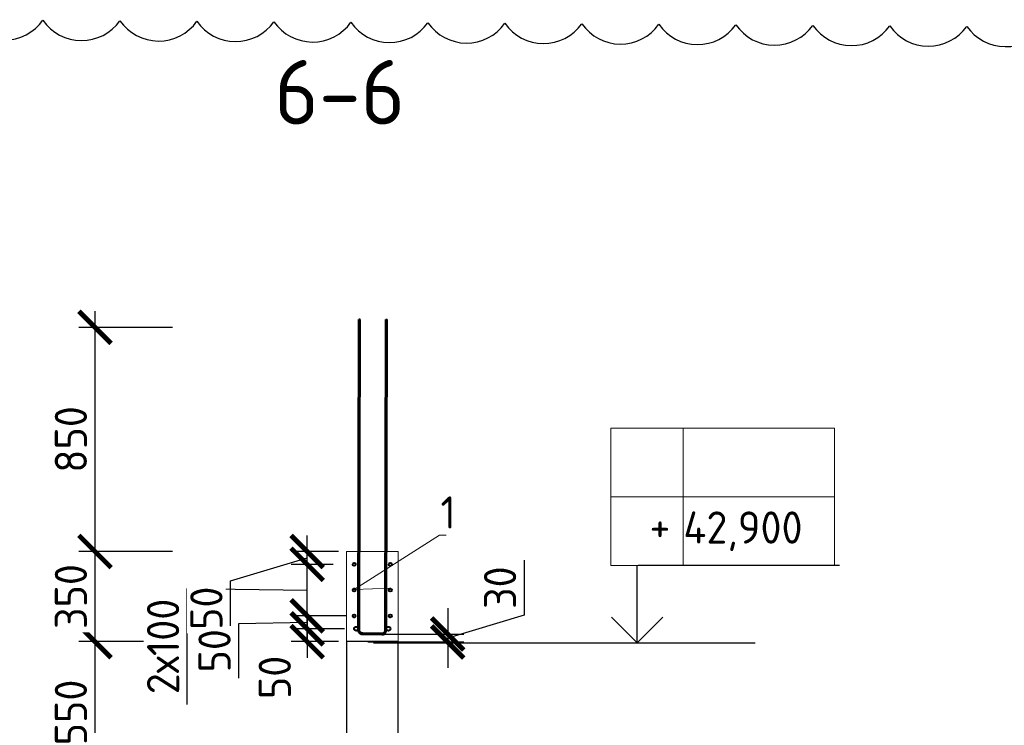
# Model space of a CAD drawing. Header units: millimetres. Extents: x 247266 to 730847, y -636031 to 10052.
# Tile 161 of 196: x 565547 to 573188, y -256088 to -250610. Entities that reach past the tile are written whole.
import ezdxf
from ezdxf import colors
from ezdxf.entities.mleader import LeaderData, LeaderLine
from ezdxf.math import Vec2, Vec3

# ---------------------------------------------------------------- set-up
doc = ezdxf.new("R2010")
doc.units = ezdxf.units.MM
for name, color, linetype, lineweight in [('AF_Stena', 7, 'Continuous', 18), ('RAZMER', 7, 'Continuous', 15), ('Арм_хомуты', 7, 'Continuous', 18), ('Армирование', 7, 'Continuous', 40), ('АС-Таблицы', 7, 'Continuous', 20), ('отметки', 7, 'Continuous', 18), ('подоснова', 7, 'Continuous', 5)]:
    doc.layers.add(name, color=color, linetype=linetype, lineweight=lineweight)
doc.layers.add('Исправления', color=1, linetype='Continuous')
doc.layers.add('РАЗМЕРЫ', color=7, linetype='Continuous')
doc.styles.add('GOST 2.304', font='CS_Gost2304.shx')
doc.styles.add('GOST-2.304_Type-B', font='GOST_Common.ttf')
doc.styles.add('ГОСТ', font='GOST_Common.ttf')
doc.dimstyles.new('мой 25', dxfattribs={"dimscale": 100, "dimtxt": 2.5, "dimasz": 2.5, "dimexe": 1.25, "dimexo": 0.625, "dimtad": 1, "dimdec": 0, "dimlfac": 0.5, "dimtxsty": 'GOST-2.304_Type-B', "dimblk": 'ARCHTICK', "dimcen": 2.5, "dimdle": 1.25, "dimaunit": 1, "dimadec": 1, "dimazin": 2, "dimtfac": 1, "dimtdec": 0, "dimtmove": 1, "dimatfit": 3, "dimfxl": 6, "dimfxlon": 1, "dimtfill": 1, "dimlwd": -1, "dimlwe": -1, "dimarcsym": 0})
doc.dimstyles.new('СПДС', dxfattribs={"dimscale": 100, "dimtxt": 2.5, "dimasz": 2.5, "dimexe": 1.25, "dimexo": 0, "dimtad": 1, "dimdec": 0, "dimtxsty": 'GOST-2.304_Type-B', "dimblk": 'ARCHTICK', "dimcen": 2.5, "dimdle": 2, "dimadec": 0, "dimazin": 2, "dimtfac": 0.75, "dimtdec": 0, "dimtmove": 1, "dimatfit": 3, "dimfxl": 1, "dimtolj": 1, "dimarcsym": 1})

# ---------------------------------------------------------------- blocks, each defined once
blk = doc.blocks.new('_ArchTick')
at = {"color": 0, "linetype": 'ByBlock', "const_width": 0.15}
blk.add_lwpolyline([(-0.5, -0.5), (0.5, 0.5)], dxfattribs=at)
blk = doc.blocks.new('*D899')
at = {"layer": 'DEFPOINTS', "color": 0, "ltscale": 100}
for p in [(568130.6, -255338.7), (567778, -255438.7), (568083.2, -255438.7)]:
    blk.add_point(p, dxfattribs=at)
at = {"layer": 'РАЗМЕРЫ', "color": 0, "linetype": 'Continuous'}
for p, q in [((567778, -255213.7), (567778, -255563.7)), ((568068.1, -255338.7), (567653, -255338.7)), ((568020.7, -255438.7), (567653, -255438.7))]:
    blk.add_line(p, q, dxfattribs=at)
at = {"layer": 'РАЗМЕРЫ', "color": 0, "ltscale": 100, "xscale": 250, "yscale": 250, "zscale": 250}
for p, rotation in [((567778, -255338.7), 270), ((567778, -255438.7), 90)]:
    blk.add_blockref('_ArchTick', p, dxfattribs=dict(at, rotation=rotation))
at = {"layer": 'РАЗМЕРЫ', "color": 0, "lineweight": 0, "ltscale": 100, "insert": (567526.6, -255716.4), "char_height": 250, "attachment_point": 5, "rotation": 90, "style": 'GOST-2.304_Type-B', "bg_fill": 3, "box_fill_scale": 1.1, "bg_fill_color": 256, "bg_fill_true_color": 13158600, "bg_fill_transparency": 0}
blk.add_mtext('50', dxfattribs=at)
blk = doc.blocks.new('*U1026')
at = {"color": 0, "linetype": 'ByBlock', "lineweight": -2}
for p, q in [((-109.1, 25.6), (-95, 2437.1)), ((-99.1, 25.6), (-85, 2437.1)), ((-85, 2437.1), (-95, 2437.1)), ((99.4, 24.4), (113.4, 2435.9)), ((109.4, 24.4), (123.4, 2435.9)), ((113.4, 2435.9), (123.4, 2435.9)), ((-107.9, 16.6), (-109.1, 25.6)), ((-104.5, 8.1), (-107.9, 16.6)), ((-99, 0.8), (-104.5, 8.1)), ((-98.2, 19.1), (-99.1, 25.6)), ((-91.7, -4.8), (-99, 0.8)), ((-95.8, 13.1), (-98.2, 19.1)), ((-91.8, 7.9), (-95.8, 13.1)), ((-86.7, 3.9), (-91.8, 7.9)), ((-80.7, 1.3), (-86.7, 3.9)), ((-74.2, 0.4), (-80.7, 1.3)), ((-74.2, 0.4), (74.2, -0.4)), ((74.2, -0.4), (80.7, 0.4)), ((80.7, 0.4), (86.7, 2.8)), ((86.7, 2.8), (91.9, 6.8)), ((91.9, 6.8), (95.9, 11.9)), ((95.9, 11.9), (98.5, 18)), ((98.5, 18), (99.4, 24.4)), ((99, -0.3), (104.6, 6.9)), ((104.6, 6.9), (108.1, 15.3)), ((108.1, 15.3), (109.4, 24.4)), ((-83.3, -8.3), (-91.7, -4.8)), ((-74.3, -9.6), (-83.3, -8.3)), ((74.1, -10.4), (-74.3, -9.6)), ((74.1, -10.4), (83.2, -9.3)), ((83.2, -9.3), (91.7, -5.8)), ((91.7, -5.8), (99, -0.3))]:
    blk.add_line(p, q, dxfattribs=at)
at = {"style": 'GOST 2.304', "oblique": 15, "flags": 9}
for tag, p in [('ПОЗИЦИЯ', (1065.8, -185)), ('ДИАМЕТР', (1066.1, -189.3)), ('КЛАСС', (1066.4, -193.8)), ('ДЛИНА', (1066.9, -198.6)), ('МАССА', (1067.1, -203.9))]:
    blk.add_attdef(tag, p, '', height=2.5, dxfattribs=at)
blk = doc.blocks.new('*D992')
at = {"layer": 'DEFPOINTS', "color": 0, "ltscale": 100}
for p in [(566131.8, -255438.7), (568083.2, -255438.7), (568083.2, -256538.7)]:
    blk.add_point(p, dxfattribs=at)
at = {"layer": 'РАЗМЕРЫ', "color": 0, "linetype": 'Continuous'}
for p, q in [((566131.8, -256663.7), (566131.8, -255313.7)), ((566731.8, -255438.7), (566006.8, -255438.7)), ((566731.8, -256538.7), (566006.8, -256538.7))]:
    blk.add_line(p, q, dxfattribs=at)
at = {"layer": 'РАЗМЕРЫ', "color": 0, "ltscale": 100, "xscale": 250, "yscale": 250, "zscale": 250}
for p, rotation in [((566131.8, -255438.7), 90), ((566131.8, -256538.7), 270)]:
    blk.add_blockref('_ArchTick', p, dxfattribs=dict(at, rotation=rotation))
at = {"layer": 'РАЗМЕРЫ', "color": 0, "lineweight": 0, "ltscale": 100, "insert": (565944.2, -255988.7), "char_height": 250, "attachment_point": 5, "rotation": 90, "style": 'GOST-2.304_Type-B', "bg_fill": 3, "box_fill_scale": 1.1, "bg_fill_color": 256, "bg_fill_true_color": 13158600, "bg_fill_transparency": 0}
blk.add_mtext('550', dxfattribs=at)
blk = doc.blocks.new('*D993')
at = {"layer": 'DEFPOINTS', "color": 0, "ltscale": 100}
for p in [(566131.8, -254738.7), (568083.2, -254738.7), (566591.5, -255438.7)]:
    blk.add_point(p, dxfattribs=at)
at = {"layer": 'РАЗМЕРЫ', "color": 0, "linetype": 'Continuous'}
for p, q in [((566131.8, -255563.7), (566131.8, -254613.7)), ((566731.8, -254738.7), (566006.8, -254738.7)), ((566529, -255438.7), (566006.8, -255438.7))]:
    blk.add_line(p, q, dxfattribs=at)
at = {"layer": 'РАЗМЕРЫ', "color": 0, "ltscale": 100, "xscale": 250, "yscale": 250, "zscale": 250}
for p, rotation in [((566131.8, -254738.7), 90), ((566131.8, -255438.7), 270)]:
    blk.add_blockref('_ArchTick', p, dxfattribs=dict(at, rotation=rotation))
at = {"layer": 'РАЗМЕРЫ', "color": 0, "lineweight": 0, "ltscale": 100, "insert": (565944.2, -255088.7), "char_height": 250, "attachment_point": 5, "rotation": 90, "style": 'GOST-2.304_Type-B', "bg_fill": 3, "box_fill_scale": 1.1, "bg_fill_color": 256, "bg_fill_true_color": 13158600, "bg_fill_transparency": 0}
blk.add_mtext('350', dxfattribs=at)
blk = doc.blocks.new('*D951')
at = {"layer": 'DEFPOINTS', "color": 0, "ltscale": 100}
for p in [(566131.8, -252998.6), (568129.7, -252998.6), (568083.2, -254738.7)]:
    blk.add_point(p, dxfattribs=at)
at = {"layer": 'РАЗМЕРЫ', "color": 0, "linetype": 'Continuous'}
for p, q in [((566131.8, -254863.7), (566131.8, -252873.6)), ((566731.8, -252998.6), (566006.8, -252998.6)), ((566731.8, -254738.7), (566006.8, -254738.7))]:
    blk.add_line(p, q, dxfattribs=at)
at = {"layer": 'РАЗМЕРЫ', "color": 0, "ltscale": 100, "xscale": 250, "yscale": 250, "zscale": 250}
for p, rotation in [((566131.8, -252998.6), 90), ((566131.8, -254738.7), 270)]:
    blk.add_blockref('_ArchTick', p, dxfattribs=dict(at, rotation=rotation))
at = {"layer": 'РАЗМЕРЫ', "color": 0, "lineweight": 0, "ltscale": 100, "insert": (565944.2, -253868.7), "char_height": 250, "attachment_point": 5, "rotation": 90, "style": 'GOST-2.304_Type-B', "bg_fill": 3, "box_fill_scale": 1.1, "bg_fill_color": 256, "bg_fill_true_color": 13158600, "bg_fill_transparency": 0}
blk.add_mtext('850', dxfattribs=at)
blk = doc.blocks.new('*D994')
at = {"layer": 'DEFPOINTS', "color": 0, "ltscale": 100}
for p in [(567778, -254838.7), (568043.2, -254838.7), (568143.2, -255238.7)]:
    blk.add_point(p, dxfattribs=at)
at = {"layer": 'РАЗМЕРЫ', "color": 0, "linetype": 'Continuous'}
for p, q in [((567778, -255363.7), (567778, -254713.7)), ((567980.7, -254838.7), (567653, -254838.7)), ((566847.4, -255926.4), (566847.4, -255025.6)), ((566847.4, -255025.6), (567778, -255038.7)), ((568080.7, -255238.7), (567653, -255238.7))]:
    blk.add_line(p, q, dxfattribs=at)
at = {"layer": 'РАЗМЕРЫ', "color": 0, "ltscale": 100, "xscale": 250, "yscale": 250, "zscale": 250}
for p, rotation in [((567778, -254838.7), 90), ((567778, -255238.7), 270)]:
    blk.add_blockref('_ArchTick', p, dxfattribs=dict(at, rotation=rotation))
at = {"layer": 'РАЗМЕРЫ', "color": 0, "lineweight": 0, "ltscale": 100, "insert": (566659.8, -255476), "char_height": 250, "attachment_point": 5, "rotation": 90, "style": 'GOST-2.304_Type-B', "bg_fill": 3, "box_fill_scale": 1.1, "bg_fill_color": 256, "bg_fill_true_color": 13158600, "bg_fill_transparency": 0}
blk.add_mtext('2х100', dxfattribs=at)
blk = doc.blocks.new('_None')
blk = doc.blocks.new('*D1027')
at = {"layer": 'DEFPOINTS', "color": 0, "ltscale": 100}
for p in [(567778, -254738.7), (568083.2, -254738.7), (567964.5, -254838.7)]:
    blk.add_point(p, dxfattribs=at)
at = {"layer": 'РАЗМЕРЫ', "color": 0, "linetype": 'Continuous'}
for p, q in [((567778, -254963.7), (567778, -254613.7)), ((568020.7, -254738.7), (567653, -254738.7)), ((567183.8, -254967), (567778, -254788.7)), ((567902, -254838.7), (567653, -254838.7)), ((567183.8, -255392.3), (567183.8, -254967))]:
    blk.add_line(p, q, dxfattribs=at)
at = {"layer": 'РАЗМЕРЫ', "color": 0, "ltscale": 100, "xscale": 250, "yscale": 250, "zscale": 250}
for p, rotation in [((567778, -254738.7), 270), ((567778, -254838.7), 90)]:
    blk.add_blockref('_ArchTick', p, dxfattribs=dict(at, rotation=rotation))
at = {"layer": 'РАЗМЕРЫ', "color": 0, "lineweight": 0, "ltscale": 100, "insert": (566996.2, -255179.6), "char_height": 250, "attachment_point": 5, "rotation": 90, "style": 'GOST-2.304_Type-B', "bg_fill": 3, "box_fill_scale": 1.1, "bg_fill_color": 256, "bg_fill_true_color": 13158600, "bg_fill_transparency": 0}
blk.add_mtext('50', dxfattribs=at)
blk = doc.blocks.new('*D1758')
at = {"layer": 'DEFPOINTS', "color": 0, "ltscale": 100}
for p in [(567778, -255238.7), (567883.2, -255238.7), (568130.6, -255338.7)]:
    blk.add_point(p, dxfattribs=at)
at = {"layer": 'РАЗМЕРЫ', "color": 0, "linetype": 'Continuous'}
for p, q in [((567778, -255463.7), (567778, -255113.7)), ((567246.7, -255297.1), (567778, -255288.7)), ((567246.7, -255722.4), (567246.7, -255297.1)), ((567820.7, -255238.7), (567653, -255238.7)), ((568068.1, -255338.7), (567653, -255338.7))]:
    blk.add_line(p, q, dxfattribs=at)
at = {"layer": 'РАЗМЕРЫ', "color": 0, "ltscale": 100, "xscale": 250, "yscale": 250, "zscale": 250}
for p, rotation in [((567778, -255238.7), 270), ((567778, -255338.7), 90)]:
    blk.add_blockref('_ArchTick', p, dxfattribs=dict(at, rotation=rotation))
at = {"layer": 'РАЗМЕРЫ', "color": 0, "lineweight": 0, "ltscale": 100, "insert": (567059.1, -255509.7), "char_height": 250, "attachment_point": 5, "rotation": 90, "style": 'GOST-2.304_Type-B', "bg_fill": 3, "box_fill_scale": 1.1, "bg_fill_color": 256, "bg_fill_true_color": 13158600, "bg_fill_transparency": 0}
blk.add_mtext('50', dxfattribs=at)
blk = doc.blocks.new('*D2900')
at = {"layer": 'DEFPOINTS', "color": 0, "ltscale": 100}
for p in [(568249.7, -255379.8), (568249.7, -255441.3), (568868.7, -255441.3)]:
    blk.add_point(p, dxfattribs=at)
at = {"layer": 'РАЗМЕРЫ', "color": 0, "lineweight": -2}
for p, q in [((569462.9, -254807), (569462.9, -255232.3)), ((568868.7, -255179.8), (568868.7, -255641.3)), ((569462.9, -255232.3), (568868.7, -255410.6)), ((568249.7, -255379.8), (568993.7, -255379.8)), ((568249.7, -255441.3), (568993.7, -255441.3))]:
    blk.add_line(p, q, dxfattribs=at)
at = {"layer": 'РАЗМЕРЫ', "color": 0, "lineweight": -2, "ltscale": 100, "xscale": 250, "yscale": 250, "zscale": 250}
for p, rotation in [((568868.7, -255379.8), 270), ((568868.7, -255441.3), 90)]:
    blk.add_blockref('_ArchTick', p, dxfattribs=dict(at, rotation=rotation))
at = {"layer": 'РАЗМЕРЫ', "color": 0, "lineweight": 0, "ltscale": 100, "insert": (569275.2, -255019.7), "char_height": 250, "attachment_point": 5, "rotation": 90, "style": 'GOST-2.304_Type-B'}
blk.add_mtext('\\A1;30', dxfattribs=at)
blk = doc.blocks.new('*T2957')
at = {"layer": 'DEFPOINTS', "color": 8, "linetype": 'ByBlock', "lineweight": 0}
for p, q in [((0, 0), (1734.3, 0)), ((0, 0), (0, -1066.7)), ((561.2, 0), (561.2, -1066.7)), ((1734.3, 0), (1734.3, -1066.7)), ((0, -533.3), (1734.3, -533.3)), ((0, -1066.7), (1734.3, -1066.7))]:
    blk.add_line(p, q, dxfattribs=at)
at = {"layer": 'АС-Таблицы', "color": 0, "char_height": 250, "style": 'ГОСТ'}
for s, insert, width, attachment_point in [('+', (461.2, -633.3), 361.223, 3), ('42,900', (561.2, -800), 1173.087, 4)]:
    blk.add_mtext(s, dxfattribs=dict(at, insert=insert, width=width, attachment_point=attachment_point))

msp = doc.modelspace()

# ---------------------------------------------------------------- linework, layer by layer
for points in [[(568293.51, -255447.58), (571254.48, -255447.58)], [(570202.48, -255447.58), (571037.04, -255447.58)]]:
    msp.add_lwpolyline(points)
at = {"layer": 'AF_Stena', "lineweight": 20}
for p, q in [((568083.24, -254738.72), (568083.24, -261038.72)), ((568083.24, -254738.72), (568483.24, -254738.72)), ((568483.24, -261038.72), (568483.24, -254738.72)), ((568083.24, -255438.72), (568483.24, -255438.72))]:
    msp.add_line(p, q, dxfattribs=at)
at = {"layer": 'RAZMER', "ltscale": 100}
for p, q in [((570346.85, -254845.81), (571909.35, -254845.81)), ((570346.85, -254848.46), (571909.35, -254848.46)), ((570346.85, -254848.46), (571909.35, -254848.46))]:
    msp.add_line(p, q, dxfattribs=at)
at = {"layer": 'Армирование', "ltscale": 100}
for centre, radius in [((568423.24, -254838.72), 12), ((568143.24, -255038.72), 12), ((568423.24, -255038.72), 12), ((568423.24, -255238.72), 12), ((568408.16, -255338.72), 16)]:
    msp.add_circle(centre, radius, dxfattribs=at)
at = {"layer": 'Исправления'}
msp.add_lwpolyline([(565130.09, -250610.06, 0.5205671), (565727.58, -250614.05, 0.5205671), (566325.08, -250618.03, 0.5205671), (566922.57, -250622.02, 0.5205671), (567520.06, -250626.01, 0.5205671), (568117.55, -250629.99, 0.5205671), (568715.04, -250633.98, 0.5205671), (569312.53, -250637.96, 0.5205671), (569910.02, -250641.95, 0.5205671), (570507.51, -250645.94, 0.5205671), (571105.01, -250649.92, 0.5205671), (571702.5, -250653.91, 0.5205671), (572299.99, -250657.89, 0.5205671), (572897.48, -250661.88, 0.5205671), (573494.97, -250665.86, 0.5205671)], format="xyb", dxfattribs=at)
at = {"layer": 'отметки', "linetype": 'Continuous', "lineweight": 25, "ltscale": 100}
msp.add_line((570339.02, -255449.26), (570339.02, -254849.26), dxfattribs=at)
msp.add_lwpolyline([(570139.02, -255249.26), (570339.02, -255449.26), (570539.02, -255249.26)], dxfattribs=at)

# ---------------------------------------------------------------- block references
msp.add_blockref('*T2957', (570135.9, -253781.79))

# ---------------------------------------------------------------- texts
at = {"layer": 'РАЗМЕРЫ', "insert": (568031.16, -251172.89), "char_height": 500, "attachment_point": 5, "style": 'GOST-2.304_Type-B'}
msp.add_mtext_dynamic_manual_height_columns('6-6', width=3941.2128, gutter_width=625, heights=[0], dxfattribs=at)

# ---------------------------------------------------------------- dimensions: what is measured, and where the dimension line sits
at = {"layer": 'РАЗМЕРЫ', "lineweight": 0}
dim = msp.add_linear_dim(base=(568868.73, -255441.29), p1=(568249.65, -255379.82), p2=(568249.65, -255441.29), angle=90, dimstyle='СПДС', override={"dimlfac": 0.5, "dimrnd": 5}, dxfattribs=at)
dim.commit()
dim.dimension.update_dxf_attribs({"geometry": '*D2900', "text_midpoint": (569275.23, -255169.82)})

# ---------------------------------------------------------------- next in the draw order: dimensions: what is measured, and where the dimension line sits
dim = msp.add_linear_dim(base=(567777.95, -255438.72), p1=(568130.55, -255338.72), p2=(568083.24, -255438.72), angle=90, dimstyle='мой 25', dxfattribs=at)
dim.commit()
dim.dimension.update_dxf_attribs({"geometry": '*D899', "text_midpoint": (567714.19, -255716.4), "dimtype": 160})

# ---------------------------------------------------------------- next in the draw order: linework, layer by layer
at = {"layer": 'AF_Stena', "lineweight": 20}
msp.add_line((568083.24, -255438.72), (568483.24, -255438.72), dxfattribs=at)
msp.add_line((568083.24, -255438.72), (568483.24, -255438.72), dxfattribs=at)
msp.add_line((568083.24, -255438.72), (568483.24, -255438.72), dxfattribs=at)
at = {"layer": 'Армирование', "ltscale": 100}
for centre, radius in [((568143.24, -255238.72), 12), ((568158.16, -255338.72), 16)]:
    msp.add_circle(centre, radius, dxfattribs=at)
at = {"layer": 'РАЗМЕРЫ'}
msp.add_lwpolyline([(568083.24, -256538.72), (568483.24, -256538.72), (568483.24, -255438.72), (568083.24, -255438.72)], close=True, dxfattribs=at)

# ---------------------------------------------------------------- next in the draw order: block references
at = {"layer": 'Арм_хомуты', "lineweight": 40, "rotation": 0.209348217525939}
msp.add_blockref('*U1026', (568283.73, -255373.95), dxfattribs=at)

# ---------------------------------------------------------------- next in the draw order: dimensions: what is measured, and where the dimension line sits
at = {"layer": 'РАЗМЕРЫ', "lineweight": 0}
dim = msp.add_linear_dim(base=(566131.79, -255438.72), p1=(568083.24, -256538.72), p2=(568083.24, -255438.72), angle=90, dimstyle='мой 25', dxfattribs=at)
dim.commit()
dim.dimension.update_dxf_attribs({"geometry": '*D992', "text_midpoint": (565944.17, -255988.72)})

# ---------------------------------------------------------------- next in the draw order: dimensions: what is measured, and where the dimension line sits
dim = msp.add_linear_dim(base=(566131.79, -254738.72), p1=(566591.51, -255438.72), p2=(568083.24, -254738.72), angle=90, dimstyle='мой 25', dxfattribs=at)
dim.commit()
dim.dimension.update_dxf_attribs({"geometry": '*D993', "text_midpoint": (565944.17, -255088.72)})

# ---------------------------------------------------------------- next in the draw order: dimensions: what is measured, and where the dimension line sits
dim = msp.add_linear_dim(base=(566131.79, -252998.64), p1=(568083.24, -254738.72), p2=(568129.74, -252998.64), angle=90, text='850', dimstyle='мой 25', dxfattribs=at)
dim.commit()
dim.dimension.update_dxf_attribs({"geometry": '*D951', "text_midpoint": (565944.17, -253868.68)})

# ---------------------------------------------------------------- next in the draw order: dimensions: what is measured, and where the dimension line sits
dim = msp.add_linear_dim(base=(567777.95, -254838.72), p1=(568143.24, -255238.72), p2=(568043.15, -254838.72), angle=90, text='2х100', dimstyle='мой 25', dxfattribs=at)
dim.commit()
dim.dimension.update_dxf_attribs({"geometry": '*D994', "text_midpoint": (566847.38, -255088.12), "dimtype": 160})

# ---------------------------------------------------------------- next in the draw order: linework, layer by layer
at = {"layer": 'Армирование', "ltscale": 100}
msp.add_circle((568143.24, -254838.72), 12, dxfattribs=at)

# ---------------------------------------------------------------- next in the draw order: dimensions: what is measured, and where the dimension line sits
at = {"layer": 'РАЗМЕРЫ', "lineweight": 0}
dim = msp.add_linear_dim(base=(567777.95, -254738.72), p1=(567964.47, -254838.72), p2=(568083.24, -254738.72), angle=90, dimstyle='мой 25', dxfattribs=at)
dim.commit()
dim.dimension.update_dxf_attribs({"geometry": '*D1027', "text_midpoint": (566996.2, -255029.46)})

# ---------------------------------------------------------------- next in the draw order: leaders
at = {"layer": 'подоснова'}
ml = msp.add_multileader_mtext('Standard', dxfattribs=at)
ml.set_content('1 ', color=256, style='GOST-2.304_Type-B')
ml.set_leader_properties(color=256, linetype='ByLayer', lineweight=15)
ml.set_arrow_properties(name='NONE')
ml.build(insert=Vec2(0, 0))
ml.multileader.update_dxf_attribs({"text_left_attachment_type": 6, "text_right_attachment_type": 6, "dogleg_length": 10, "arrow_head_size": 18})
ctx = ml.context
ctx.base_point, ctx.char_height, ctx.arrow_head_size, ctx.landing_gap_size, ctx.plane_origin = Vec3(568814.74, -254610.81), 250, 18, 20, Vec3(567820.22, -254170.53)
ctx.left_attachment, ctx.right_attachment, ctx.text_align_type = 6, 6, 1
notes = []
notes.append((ctx, [(0, (1, 1, 0), (568804.7, -254610.81), (1, 0), 10, [(1, [(568426.68, -255023.41), (568142.83, -255032.79)], 0, [])])]))
ctx.mtext.insert, ctx.mtext.width, ctx.mtext.alignment, ctx.mtext.flow_direction = Vec3(568872.24, -254310.81), 22.8978, 2, 5
for ctx, leaders in notes:
    for number, flags, end, landing, length, lines in leaders:
        leader = LeaderData()
        leader.index, (leader.has_last_leader_line, leader.has_dogleg_vector, leader.attachment_direction) = number, flags
        leader.last_leader_point, leader.dogleg_vector, leader.dogleg_length = Vec3(end), Vec3(landing), length
        for number, points, colour, breaks in lines:
            line = LeaderLine()
            line.index, line.vertices, line.color, line.breaks = number, Vec3.list(points), colors.encode_raw_color(colour), breaks
            leader.lines.append(line)
        ctx.leaders.append(leader)

# ---------------------------------------------------------------- next in the draw order: dimensions: what is measured, and where the dimension line sits
at = {"layer": 'РАЗМЕРЫ', "lineweight": 0}
dim = msp.add_linear_dim(base=(567777.95, -255238.72), p1=(568130.55, -255338.72), p2=(567883.16, -255238.72), angle=90, dimstyle='мой 25', dxfattribs=at)
dim.commit()
dim.dimension.update_dxf_attribs({"geometry": '*D1758', "text_midpoint": (567246.7, -255359.56), "dimtype": 160})

doc.saveas('drawing.dxf')
